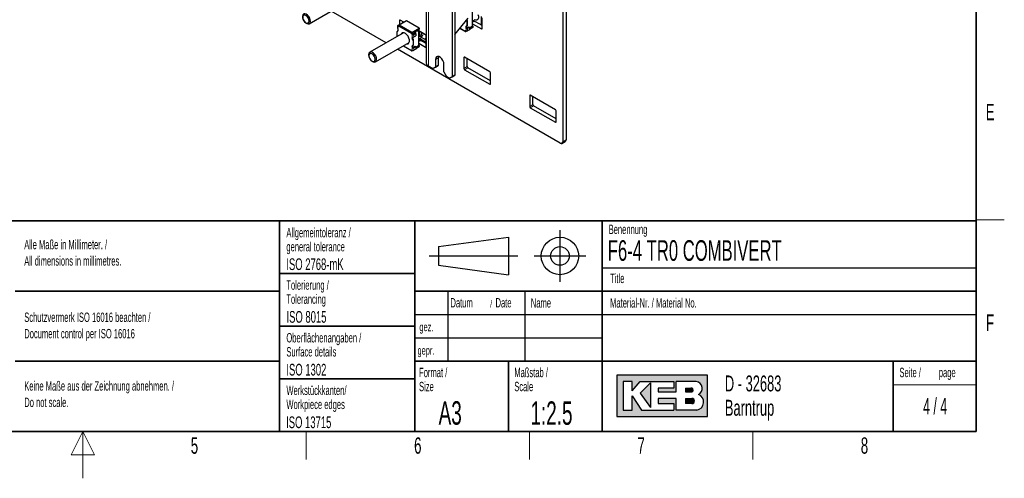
# Paper-space layout 'Blatt4' of a CAD drawing. Header units: millimetres. Extents: x 5 to 418, y 2 to 292.
# Tile 53 of 72: x 203 to 414, y 2 to 100. Entities that reach past the tile are written whole.
import ezdxf

# ---------------------------------------------------------------- set-up
doc = ezdxf.new("R2010")
doc.units = ezdxf.units.MM
doc.layers.add('SLD-0', color=7, linetype='Continuous')
doc.styles.add('SLDTEXTSTYLE0', font='TXT', dxfattribs={"width": 0.605})
doc.styles.add('SLDTEXTSTYLE1', font='TXT', dxfattribs={"width": 0.563})

# ---------------------------------------------------------------- blocks, each defined once
blk = doc.blocks.new('SW_NOTE_0_56')
at = {"layer": 'SLD-0', "color": 0, "attachment_point": 1, "style": 'SLDTEXTSTYLE0'}
for s, insert, char_height in [('Basisgerät mit Zubehör', (0, 6.1391851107), 4.7625), ('basic device with accessories', (1.3890625, -1.1788734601), 3.7041666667)]:
    blk.add_mtext(s, dxfattribs=dict(at, insert=insert, char_height=char_height))
blk = doc.blocks.new('SW_NOTE_0_60')
at = {"layer": 'SLD-0', "color": 0, "char_height": 2, "attachment_point": 1, "style": 'SLDTEXTSTYLE0'}
for s, insert in [('Alle Maße in Millimeter. /', (0, 2.5781354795)), ('All dimensions in millimetres.', (0, -0.9218646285))]:
    blk.add_mtext(s, dxfattribs=dict(at, insert=insert))
blk = doc.blocks.new('SW_NOTE_0_63')
at = {"layer": 'SLD-0', "color": 0, "char_height": 2, "attachment_point": 1, "style": 'SLDTEXTSTYLE0'}
for s, insert in [('Keine Maße aus der Zeichnung abnehmen. /', (0, 2.5781354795)), ('Do not scale.', (0, -0.9218646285))]:
    blk.add_mtext(s, dxfattribs=dict(at, insert=insert))
blk = doc.blocks.new('SW_NOTE_0_64')
at = {"layer": 'SLD-0', "color": 0, "char_height": 2, "attachment_point": 1, "style": 'SLDTEXTSTYLE0'}
for s, insert in [('Schutzvermerk ISO 16016 beachten /', (0, 2.5781354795)), ('Document control per ISO 16016', (0, -0.9218646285))]:
    blk.add_mtext(s, dxfattribs=dict(at, insert=insert))
blk = doc.blocks.new('SW_NOTE_0_65')
at = {"layer": 'SLD-0', "color": 0, "char_height": 2, "attachment_point": 1, "style": 'SLDTEXTSTYLE0'}
for s, insert in [('Werkstückkanten/', (0, 2.5781354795)), ('Workpiece edges', (0, -0.4218645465))]:
    blk.add_mtext(s, dxfattribs=dict(at, insert=insert))
blk = doc.blocks.new('SW_NOTE_0_66')
at = {"layer": 'SLD-0', "color": 0, "char_height": 2, "attachment_point": 1, "style": 'SLDTEXTSTYLE0'}
for s, insert in [('Oberflächenangaben /', (0, 2.5781354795)), ('Surface details', (0, -0.4218645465))]:
    blk.add_mtext(s, dxfattribs=dict(at, insert=insert))
blk = doc.blocks.new('SW_NOTE_0_67')
at = {"layer": 'SLD-0', "color": 0, "char_height": 2, "attachment_point": 1, "style": 'SLDTEXTSTYLE0'}
for s, insert in [('Tolerierung /', (0, 2.5781354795)), ('Tolerancing', (0, -0.4218645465))]:
    blk.add_mtext(s, dxfattribs=dict(at, insert=insert))
blk = doc.blocks.new('SW_NOTE_0_68')
at = {"layer": 'SLD-0', "color": 0, "char_height": 2, "attachment_point": 1, "style": 'SLDTEXTSTYLE0'}
for s, insert in [('Allgemeintoleranz /', (0, 2.5781354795)), ('general tolerance', (0, -0.4218645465))]:
    blk.add_mtext(s, dxfattribs=dict(at, insert=insert))
blk = doc.blocks.new('SW_NOTE_0_69')
at = {"layer": 'SLD-0', "color": 0, "char_height": 2, "attachment_point": 1, "style": 'SLDTEXTSTYLE0'}
for s, insert in [('Format /', (0, 2.5781354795)), ('Size', (0, -0.4218645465))]:
    blk.add_mtext(s, dxfattribs=dict(at, insert=insert))
blk = doc.blocks.new('SW_NOTE_0_70')
at = {"layer": 'SLD-0', "color": 0, "attachment_point": 1, "style": 'SLDTEXTSTYLE0'}
for s, insert, char_height in [('Datum', (0, 2.5781354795), 2), ('/', (8.4829859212, 2.0780460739), 1.5), ('Date', (9.6392361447, 2.5781354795), 2)]:
    blk.add_mtext(s, dxfattribs=dict(at, insert=insert, char_height=char_height))
blk = doc.blocks.new('SW_NOTE_0_71')
at = {"layer": 'SLD-0', "color": 0, "char_height": 2, "attachment_point": 1, "style": 'SLDTEXTSTYLE0'}
for s, insert in [('Maßstab /', (0, 2.5781354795)), ('Scale', (0, -0.4218645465))]:
    blk.add_mtext(s, dxfattribs=dict(at, insert=insert))
blk = doc.blocks.new('SW_NOTE_0_72')
at = {"layer": 'SLD-0', "color": 0, "char_height": 3.4, "attachment_point": 1, "style": 'SLDTEXTSTYLE0'}
for s, insert in [('D - 32683', (0, 4.3828303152)), ('Barntrup', (0, -0.8171696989))]:
    blk.add_mtext(s, dxfattribs=dict(at, insert=insert))
blk = doc.blocks.new('SW_NOTE_0_73')
at = {"layer": 'SLD-0', "color": 0, "char_height": 2, "attachment_point": 1, "style": 'SLDTEXTSTYLE0'}
for s, insert in [('Seite /', (0, 2.5781354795)), ('page', (8.413542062, 2.5784205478))]:
    blk.add_mtext(s, dxfattribs=dict(at, insert=insert))

psp = doc.layouts.new('Blatt4')

# ---------------------------------------------------------------- hatches: boundary and pattern name
at = {"linetype": 'Continuous'}
h = psp.add_hatch(color=7, dxfattribs=at)
h.paths.add_polyline_path([(331.1423676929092, 15.18257760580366), (350.5207896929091, 15.18257760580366), (350.5207896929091, 24.04128480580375), (331.1423676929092, 24.04128480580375)], flags=0)
edge = h.paths.add_edge_path(flags=0)
edge.add_arc((347.9991875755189, 18.26988521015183), 1.720915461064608, -81.72003226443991, 70.17096003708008, ccw=False)
edge.add_line((348.2470169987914, 16.56690822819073), (348.2293995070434, 16.56675060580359))
edge.add_line((348.2293995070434, 16.56675060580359), (343.8767592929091, 16.56675060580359))
edge.add_line((343.8767592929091, 16.56675060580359), (343.8767592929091, 19.05826200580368))
edge.add_line((343.8767592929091, 19.05826200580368), (340.0010748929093, 19.05826200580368))
edge.add_line((340.0010748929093, 19.05826200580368), (340.0010748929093, 17.95092360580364))
edge.add_line((340.0010748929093, 17.95092360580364), (343.3230900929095, 17.95092360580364))
edge.add_line((343.3230900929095, 17.95092360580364), (343.3230900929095, 16.56675060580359))
edge.add_line((343.3230900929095, 16.56675060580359), (336.4022250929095, 16.56675060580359))
edge.add_line((336.4022250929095, 16.56675060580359), (334.4643828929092, 19.61193120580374))
edge.add_line((334.4643828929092, 19.61193120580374), (334.4643828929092, 16.56675060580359))
edge.add_line((334.4643828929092, 16.56675060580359), (332.5265406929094, 16.56675060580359))
edge.add_line((332.5265406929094, 16.56675060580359), (332.5265406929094, 22.65711180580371))
edge.add_line((332.5265406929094, 22.65711180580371), (334.4643828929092, 22.65711180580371))
edge.add_line((334.4643828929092, 22.65711180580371), (334.4643828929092, 20.71926960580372))
edge.add_line((334.4643828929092, 20.71926960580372), (336.1253904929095, 22.65711180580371))
edge.add_line((336.1253904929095, 22.65711180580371), (343.3230900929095, 22.65711180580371))
edge.add_line((343.3230900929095, 22.65711180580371), (343.3230900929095, 21.27293880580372))
edge.add_line((343.3230900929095, 21.27293880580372), (340.0010748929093, 21.27293880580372))
edge.add_line((340.0010748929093, 21.27293880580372), (340.0010748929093, 20.44243500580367))
edge.add_line((340.0010748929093, 20.44243500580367), (343.8767592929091, 20.44243500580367))
edge.add_line((343.8767592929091, 20.44243500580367), (343.8767592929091, 22.65711180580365))
edge.add_line((343.8767592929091, 22.65711180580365), (348.1497422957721, 22.65711180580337))
edge.add_line((348.1497422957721, 22.65711180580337), (348.151741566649, 22.65711180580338))
edge.add_line((348.151741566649, 22.65711180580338), (348.1521661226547, 22.65713246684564))
edge.add_arc((347.9523797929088, 21.20834406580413), 1.462498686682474, -64.4589412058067, 82.1484933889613, ccw=False)
psp.add_hatch(color=7, dxfattribs=at).paths.add_polyline_path([(338.3400672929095, 17.12041980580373), (338.3400672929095, 22.38027720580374), (336.1253904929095, 20.16560040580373)], flags=0)
h = psp.add_hatch(color=7, dxfattribs=at)
edge = h.paths.add_edge_path(flags=0)
edge.add_line((345.8146014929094, 20.44243500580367), (346.974194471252, 20.44243500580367))
edge.add_arc((347.0534490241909, 20.85768690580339), 0.4227474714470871, 259.1945394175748, 460.8054605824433)
edge.add_line((346.9741944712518, 21.27293880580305), (345.8146014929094, 21.27293880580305))
edge.add_line((345.8146014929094, 21.27293880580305), (345.8146014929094, 20.44243500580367))
h = psp.add_hatch(color=7, dxfattribs=at)
edge = h.paths.add_edge_path(flags=0)
edge.add_line((345.8146014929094, 17.95092360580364), (347.1991847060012, 17.95092360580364))
edge.add_arc((347.1991847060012, 18.50459280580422), 0.5536692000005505, 270.0000000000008, 450.0000000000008)
edge.add_line((347.1991847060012, 19.05826200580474), (347.1703327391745, 19.05826200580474))
edge.add_line((347.1703327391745, 19.05826200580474), (345.8146014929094, 19.05826200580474))
edge.add_line((345.8146014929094, 19.05826200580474), (345.8146014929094, 17.95092360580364))

# ---------------------------------------------------------------- linework, layer by layer
at = {"color": 7, "linetype": 'Continuous', "lineweight": 25}
for p, q in [((290.4157769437, 213.2054741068), (290.4157769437, 90.724352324)), ((295.9755749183, 208.9600457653), (295.9755749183, 87.7853892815)), ((296.5412603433, 209.28660901), (296.5412603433, 88.1119525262)), ((265.4016800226, 99.1154223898), (272.6250247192, 103.2853705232)), ((281.8488275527, 95.0532025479), (270.1068869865, 101.8316805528)), ((300.3143821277, 98.6990837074), (300.3143821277, 101.8346004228)), ((319.59294141, 101.7122713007), (319.59294141, 73.9172220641)), ((320.3000481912, 102.1204753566), (320.3000481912, 74.32542612)), ((284.7608613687, 98.9836019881), (284.3578105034, 98.7509256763)), ((286.1680038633, 99.7208700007), (284.6312602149, 98.8337267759)), ((284.7184349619, 99.7982934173), (284.7184349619, 98.9591097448)), ((284.8258705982, 98.9460729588), (284.7608613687, 98.9836019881)), ((285.6517216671, 99.4228266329), (284.8598563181, 99.8799607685)), ((285.425541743, 99.292255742), (285.425541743, 99.5533975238)), ((288.883293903, 98.153366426), (286.1680038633, 99.7208700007)), ((288.9196983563, 98.1429532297), (286.2044083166, 99.7104568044)), ((296.5412603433, 96.8185651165), (299.369687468, 100.3371015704)), ((298.9820297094, 99.854859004), (299.0114200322, 99.8200110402)), ((299.0868447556, 99.6422427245), (299.0868447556, 98.6838738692)), ((299.2141239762, 98.7573505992), (299.2141239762, 99.7157194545)), ((302.339535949, 98.7383111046), (300.3143821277, 99.9074075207)), ((300.6665821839, 99.5964924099), (300.3143821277, 99.7998131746)), ((300.5540913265, 99.5853530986), (300.3143821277, 99.4469719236)), ((300.3143821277, 99.0909994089), (302.1981145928, 98.0035438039)), ((302.1981145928, 98.8199519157), (302.1981145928, 100.6491360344)), ((302.339535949, 98.0852111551), (302.339535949, 100.4041870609)), ((285.5672578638, 97.1998066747), (278.3439131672, 93.0298585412)), ((284.1951759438, 96.5023125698), (284.1951759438, 97.4606814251)), ((284.3597416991, 97.6165702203), (284.2324624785, 97.5430934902)), ((284.2904450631, 98.6570387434), (284.2904450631, 98.1425851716)), ((284.3578105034, 98.5631518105), (284.3945800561, 98.5419251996)), ((284.4850897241, 98.6774489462), (284.5586196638, 98.7198968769)), ((284.5218592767, 98.6154019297), (284.4850897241, 98.6366285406)), ((284.5218592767, 98.6154019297), (284.5340531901, 98.608976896)), ((284.5350396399, 98.623037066), (284.5340728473, 98.6092271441)), ((287.3465502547, 97.2662232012), (284.6312602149, 98.8337267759)), ((287.2503915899, 97.0411297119), (287.2503296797, 97.0555334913)), ((287.3465502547, 97.2662232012), (288.883293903, 98.153366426)), ((287.3776708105, 97.114606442), (287.3795018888, 97.1301030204)), ((287.4092517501, 97.1701745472), (288.7881099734, 97.9523867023)), ((287.5539331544, 96.865022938), (287.5171636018, 96.8862495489)), ((287.522820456, 96.8829839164), (287.522820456, 96.9466462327)), ((288.0276946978, 97.0976992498), (287.6246438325, 96.865022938)), ((287.7519230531, 96.7915462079), (288.1549739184, 97.0242225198)), ((288.1549739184, 97.0242225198), (288.0276946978, 97.0976992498)), ((288.1549739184, 97.0242225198), (288.1549739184, 96.5226793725)), ((288.8024845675, 97.9437657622), (288.7667237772, 97.8977023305)), ((288.7907817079, 97.8382198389), (288.9469335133, 98.039358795)), ((288.803430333, 97.9565161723), (288.8024845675, 97.9437657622)), ((288.9469335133, 98.039358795), (288.803430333, 97.9565161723)), ((288.8168258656, 94.5581429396), (288.8168258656, 97.693659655)), ((290.2338678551, 96.7776099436), (288.8168258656, 97.5956508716)), ((288.9469335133, 98.039358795), (288.9469335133, 98.116616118)), ((297.5924714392, 98.1262617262), (298.7940416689, 97.4326099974)), ((298.7478859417, 97.5220406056), (298.747947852, 97.5353281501)), ((299.0543958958, 97.5438422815), (298.8441065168, 97.422444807)), ((298.8770581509, 97.5966101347), (298.8752270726, 97.6088048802)), ((298.9242101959, 97.5814034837), (298.8874406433, 97.6026300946)), ((298.9072910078, 97.591170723), (298.9068080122, 97.5908870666)), ((299.0203767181, 98.322742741), (299.0203767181, 98.5931282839)), ((299.0495582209, 98.601461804), (299.1768374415, 98.6749385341)), ((299.1222000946, 98.2158795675), (299.5252509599, 98.4485558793)), ((299.6525301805, 98.3156229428), (299.2494793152, 98.0829466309)), ((299.6525301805, 97.8140797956), (299.2494793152, 97.5814034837)), ((299.6525301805, 98.1952306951), (300.2398090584, 98.5342595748)), ((300.2856662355, 98.4006707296), (299.6525301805, 98.0288390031)), ((299.6525301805, 98.3156229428), (299.6525301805, 97.8140797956)), ((300.3808501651, 98.3095880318), (299.6525301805, 97.8891378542)), ((300.2642800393, 98.5528876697), (300.3000408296, 98.4655357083)), ((300.3000408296, 98.4655357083), (300.3009865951, 98.4142297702)), ((300.3009865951, 98.4142297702), (300.4444897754, 98.4970723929)), ((300.4444897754, 98.4970723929), (300.3143821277, 98.8148829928)), ((300.4444897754, 98.4198150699), (300.4444897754, 98.4970723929)), ((279.5438156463, 90.9513412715), (286.7671603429, 95.121289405)), ((287.3898843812, 96.8127728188), (287.4266539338, 96.7915462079)), ((287.522820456, 95.9455301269), (287.522820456, 96.226513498)), ((287.5892884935, 95.5013019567), (287.5892884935, 94.5429331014)), ((287.7165677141, 94.6164098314), (287.7165677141, 95.5747786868)), ((287.7519230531, 96.2900030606), (288.1549739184, 96.5226793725)), ((288.8168258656, 96.4279671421), (289.0691745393, 96.4672362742)), ((288.8168258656, 96.4452024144), (288.8354395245, 96.455947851)), ((289.0035020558, 95.919993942), (288.8168258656, 96.0498785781)), ((290.3752892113, 94.8667850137), (288.8168258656, 95.7664667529)), ((289.1690259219, 95.4555516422), (288.8168258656, 95.6588724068)), ((289.0565350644, 95.4444123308), (288.8168258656, 95.3060311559)), ((288.8168258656, 94.9500586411), (290.2338678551, 94.132017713)), ((290.3752892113, 95.1280780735), (289.0035020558, 95.919993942)), ((290.3752892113, 95.6179229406), (289.4277661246, 96.1649163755)), ((290.2014661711, 95.7182688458), (290.3752892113, 95.8186147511)), ((290.3752892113, 94.2136850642), (290.3752892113, 96.53266097)), ((319.027255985, 73.5905526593), (284.2490226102, 93.6675994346)), ((285.4471536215, 94.3592657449), (287.2964854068, 93.2916692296)), ((287.2503296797, 93.3810998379), (287.2503915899, 93.3943873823)), ((287.5568396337, 93.4029015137), (287.3465502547, 93.2815040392)), ((287.3795018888, 93.4556693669), (287.3776708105, 93.4678641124)), ((287.4266539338, 93.4404627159), (287.3898843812, 93.4616893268)), ((287.4097347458, 93.4502299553), (287.4092517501, 93.4499462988)), ((287.522820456, 94.1818019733), (287.522820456, 94.4521875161)), ((287.5520019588, 94.4605210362), (287.6792811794, 94.5339977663)), ((287.6246438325, 94.0749387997), (288.0276946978, 94.3076151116)), ((288.1549739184, 94.174682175), (287.7519230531, 93.9420058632)), ((288.1549739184, 93.6731390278), (287.7519230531, 93.4404627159)), ((288.1549739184, 94.0542899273), (288.7422527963, 94.3933188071)), ((288.7881099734, 94.2597299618), (288.1549739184, 93.8878982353)), ((288.1549739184, 94.174682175), (288.1549739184, 93.6731390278)), ((288.883293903, 94.168647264), (288.1549739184, 93.7481970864)), ((288.7667237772, 94.4119469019), (288.8024845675, 94.3245949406)), ((288.8024845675, 94.3245949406), (288.803430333, 94.2732890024)), ((288.803430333, 94.2732890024), (288.9469335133, 94.3561316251)), ((288.9469335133, 94.3561316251), (288.8168258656, 94.673942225)), ((288.9469335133, 94.2788743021), (288.9469335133, 94.3561316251)), ((292.3834724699, 91.4921475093), (292.3834724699, 89.8590658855)), ((292.9973391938, 92.1273587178), (292.9491578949, 91.818710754)), ((292.9491578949, 91.818710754), (292.9491578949, 90.1856291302)), ((298.4645907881, 91.8628065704), (298.4645907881, 89.5438306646)), ((303.9800236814, 88.8421230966), (298.6060121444, 91.9444739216)), ((299.1716975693, 89.9520347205), (299.1716975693, 91.6179106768)), ((291.817787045, 89.5323964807), (290.8844060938, 90.0712258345)), ((291.817787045, 89.5323964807), (292.3834724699, 89.8590658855)), ((292.3834724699, 89.8589597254), (291.817787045, 89.5323964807)), ((292.3834724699, 89.8590658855), (292.9491578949, 90.1856291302)), ((292.9491578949, 90.1856291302), (292.3834724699, 89.8589597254)), ((294.1936658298, 88.8140635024), (294.1936658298, 90.4471451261)), ((294.1936658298, 88.8140635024), (294.7593512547, 87.8342676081)), ((298.6060121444, 89.2988816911), (303.9800236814, 86.1965308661)), ((304.1214450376, 86.9312981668), (299.3131189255, 89.707085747)), ((304.1214450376, 86.2781982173), (304.1214450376, 88.5971741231)), ((295.4098894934, 87.4587198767), (294.7593512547, 87.8342676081)), ((295.4098894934, 87.4587198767), (295.9755749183, 87.7853892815)), ((295.9755749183, 87.7852831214), (295.4098894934, 87.4587198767)), ((295.9755749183, 87.7853892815), (296.5412603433, 88.1119525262)), ((296.5412603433, 88.1119525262), (295.9755749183, 87.7852831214)), ((312.5218735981, 83.7477099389), (312.5218735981, 81.4287340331)), ((318.0373064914, 80.7270264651), (312.6632949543, 83.8293772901)), ((313.2289803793, 81.836938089), (313.2289803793, 83.5028140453)), ((312.6632949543, 81.1837850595), (318.0373064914, 78.0814342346)), ((318.1787278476, 78.8162015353), (313.3704017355, 81.5919891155)), ((318.1787278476, 78.1631015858), (318.1787278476, 80.4820774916)), ((319.4272234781, 73.5509462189), (320.1343302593, 73.9591502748))]:
    psp.add_line(p, q, dxfattribs=at)
at = {"color": 7, "linetype": 'Continuous', "lineweight": 18}
for p, q in [((290.8844060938, 212.5523476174), (290.8844060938, 90.0712258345)), ((284.7184349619, 99.7982934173), (284.8598793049, 99.8799474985)), ((299.1386992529, 99.8934877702), (299.0114200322, 99.8200110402)), ((299.2141239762, 99.7157194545), (299.0868447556, 99.6422427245)), ((300.3143821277, 99.7237342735), (300.5540913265, 99.5853530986)), ((284.2706006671, 97.5513662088), (284.3978798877, 97.6248429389)), ((284.3578105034, 97.9639068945), (284.3578105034, 98.5631518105)), ((284.3945800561, 98.5419251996), (284.5218592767, 98.6154019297)), ((284.4850897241, 98.6366285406), (284.4850897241, 98.6774489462)), ((284.5340728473, 98.6092271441), (287.2503915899, 97.0411297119)), ((287.2503296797, 97.0555334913), (287.3795018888, 97.1301030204)), ((287.5171636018, 96.8862495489), (287.3898843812, 96.8127728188)), ((287.522820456, 96.9466462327), (288.8168258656, 97.693659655)), ((288.8024845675, 97.9437657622), (288.7878280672, 97.9522267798)), ((298.747947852, 97.5353281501), (297.6342600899, 98.1782464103)), ((298.8770581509, 97.5966101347), (298.7478859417, 97.5220406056)), ((298.875771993, 97.6088037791), (298.9068080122, 97.5908870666)), ((298.9242101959, 98.1806483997), (298.9242101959, 97.5814034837)), ((299.2141239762, 98.7573505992), (299.0868447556, 98.6838738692)), ((299.2494793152, 97.5814034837), (299.2494793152, 98.0829466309)), ((300.3143821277, 98.6990837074), (299.6514558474, 98.3163845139)), ((300.1470337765, 98.4807015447), (300.2856662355, 98.4006707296)), ((300.2104018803, 98.5172831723), (300.3000408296, 98.4655357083)), ((302.1981145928, 98.0035438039), (302.3395359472, 98.085184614)), ((287.4266539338, 96.7915462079), (287.4266539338, 96.1923012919)), ((287.6411429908, 95.7525470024), (287.5138637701, 95.6790702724)), ((287.7165677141, 95.5747786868), (287.5892884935, 95.5013019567)), ((287.7519230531, 96.2900030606), (287.7519230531, 96.7915462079)), ((288.8168258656, 95.5827935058), (289.0565350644, 95.4444123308)), ((289.0035020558, 95.919993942), (289.4277661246, 96.1649163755)), ((287.2503915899, 93.3943873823), (285.5130728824, 94.3973201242)), ((287.3795018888, 93.4556693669), (287.2503296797, 93.3810998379)), ((287.3782157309, 93.4678630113), (287.4092517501, 93.4499462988)), ((287.4266539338, 94.0397076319), (287.4266539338, 93.4404627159)), ((287.7165677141, 94.6164098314), (287.5892884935, 94.5429331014)), ((287.7519230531, 93.4404627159), (287.7519230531, 93.9420058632)), ((288.8168258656, 94.5581429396), (288.1538995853, 94.1754437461)), ((288.6494775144, 94.3397607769), (288.7881099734, 94.2597299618)), ((288.7128456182, 94.3763424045), (288.8024845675, 94.3245949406)), ((290.2338678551, 94.132017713), (290.3752892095, 94.2136585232)), ((292.3834724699, 91.4921475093), (292.9491578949, 91.818710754)), ((298.4645907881, 91.8628065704), (298.6060351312, 91.9444606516)), ((298.4645907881, 89.5438306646), (299.1716975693, 89.9520347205)), ((298.6060121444, 89.2988816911), (299.3131189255, 89.707085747)), ((303.9800236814, 86.1965308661), (304.1214450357, 86.2781716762)), ((312.5218735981, 83.7477099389), (312.6633179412, 83.82936402)), ((312.5218735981, 81.4287340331), (313.2289803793, 81.836938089)), ((312.6632949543, 81.1837850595), (313.3704017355, 81.5919891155)), ((318.0373064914, 78.0814342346), (318.1787278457, 78.1630750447)), ((319.59294141, 73.9172220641), (320.3000481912, 74.32542612))]:
    psp.add_line(p, q, dxfattribs=at)
at = {"color": 7, "linetype": 'Continuous', "lineweight": 25, "flags": 128}
for points in [[(264.2068940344, 101.1968433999), (264.0358033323, 101.0185395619), (263.9570945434, 100.7360416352), (263.9802611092, 100.3834230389), (264.1025088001, 100.0032147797), (264.3090927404, 99.6412755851), (264.5750958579, 99.3412606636), (264.8684342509, 99.1393562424), (265.15372698, 99.0599149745), (265.3965635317, 99.1125186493), (265.5676542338, 99.2908224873), (265.6463630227, 99.573320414), (265.6231964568, 99.9259390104), (265.5009487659, 100.3061472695), (265.2943648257, 100.6680864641), (265.0283617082, 100.9681013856), (264.7350233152, 101.1700058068), (264.449730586, 101.2494470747), (264.2068940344, 101.1968433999)], [(301.4503777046, 101.0807953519), (301.5477531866, 100.7025217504), (301.5477531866, 100.333865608), (301.4385638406, 100.0504758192), (301.2333549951, 99.8865333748), (300.9568778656, 99.8618121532), (300.6424796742, 99.9792938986)], [(264.2058377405, 100.9128879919), (264.0576434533, 100.747018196), (264.0040494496, 100.4801867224), (264.0532149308, 100.153016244), (264.1976548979, 99.8153155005), (264.4153796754, 99.5184963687), (264.6732426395, 99.3077468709), (264.9319864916, 99.2151517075), (265.1522198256, 99.2548076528), (265.3004141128, 99.4206774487), (265.3540081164, 99.6875089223), (265.3048426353, 100.0146794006), (265.1604026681, 100.3523801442), (264.9426778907, 100.6491992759), (264.6848149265, 100.8599487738), (264.4260710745, 100.9525439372), (264.2058377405, 100.9128879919)], [(299.0773982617, 99.9734965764), (299.0875732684, 99.958129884), (299.1386992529, 99.8934877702)], [(284.2706006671, 97.5513662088), (284.3217266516, 97.5569795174), (284.364395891, 97.5802185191), (284.3962778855, 97.6198139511), (284.4156313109, 97.673603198), (284.4213991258, 97.7386484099), (284.4132663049, 97.8113969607), (284.3916770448, 97.887875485), (284.3578105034, 97.9639068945)], [(284.3945800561, 98.5419251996), (284.4204207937, 98.5297852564), (284.4453736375, 98.5236176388), (284.4685812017, 98.5236342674), (284.489246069, 98.5298345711), (284.5066581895, 98.5420055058), (284.5202192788, 98.5597288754), (284.5294633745, 98.5823957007), (284.5340728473, 98.6092271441)], [(286.2172065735, 94.8038078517), (286.2671670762, 94.7983104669), (286.5243939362, 94.8438799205), (286.7131162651, 95.0149287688), (286.8128830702, 95.292921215), (286.8128830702, 95.647732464), (286.7131162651, 96.0409132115), (286.5243939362, 96.4298562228), (286.2671670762, 96.7724134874), (285.9693102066, 97.0314636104), (285.6631007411, 97.1789344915), (285.3817212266, 97.1988453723), (285.1556634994, 97.0890386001), (285.0173040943, 96.8823251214)], [(285.2990000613, 97.176404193), (285.28294272, 97.1625153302), (285.1445833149, 96.9558018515)], [(288.8354395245, 96.455947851), (288.9474452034, 96.5557707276), (289.0467835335, 96.8009420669), (289.0447777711, 97.1256285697), (288.9416988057, 97.4859795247), (288.9200386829, 97.5360673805)], [(289.0691745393, 96.4672362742), (289.2594054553, 96.5471545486), (289.4119689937, 96.7550130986), (289.4676821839, 97.0611906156), (289.4584694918, 97.2252378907)], [(298.8874406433, 97.6026300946), (298.8615999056, 97.6147700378), (298.8366470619, 97.6209376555), (298.8134394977, 97.6209210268), (298.7927746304, 97.6147207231), (298.7753625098, 97.6025497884), (298.7618014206, 97.5848264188), (298.7525573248, 97.5621595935), (298.747947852, 97.5353281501)], [(299.0114200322, 98.5931890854), (298.9602940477, 98.5875757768), (298.9176248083, 98.5643367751), (298.8857428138, 98.5247413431), (298.8663893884, 98.4709520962), (298.8606215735, 98.4059068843), (298.8687543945, 98.3331583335), (298.8903436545, 98.2566798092), (298.9242101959, 98.1806483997)], [(298.9068080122, 97.5908870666), (298.9020771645, 97.5885166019), (298.8974452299, 97.5870109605), (298.8930150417, 97.586403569), (298.8888849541, 97.586707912), (298.8851466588, 97.5879172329), (298.8818831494, 97.5900046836), (298.8791668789, 97.5929239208), (298.8770581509, 97.5966101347)], [(286.3444857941, 94.8772845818), (286.3944462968, 94.8717871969), (286.6127435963, 94.9006870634)], [(287.4266539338, 96.1923012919), (287.3927873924, 96.1553713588), (287.3711981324, 96.1038192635), (287.3630653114, 96.0404606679), (287.3688331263, 95.9687560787), (287.3881865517, 95.8926218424), (287.4200685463, 95.8162162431), (287.4627377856, 95.7437123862), (287.5138637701, 95.6790702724)], [(289.4277661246, 96.1649163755), (289.1133679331, 96.4104310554), (289.0600563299, 96.4658173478)], [(278.1504613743, 92.7960339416), (278.095412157, 92.4935053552), (278.1426988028, 92.1303189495), (278.2866178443, 91.7502803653), (278.5098105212, 91.3992278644), (278.7853565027, 91.1195035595), (279.0800208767, 90.9448463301), (279.358262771, 90.8963224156), (279.5865221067, 90.9797845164), (279.7372674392, 91.1851658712), (279.7923166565, 91.4876944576), (279.7450300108, 91.8508808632), (279.6011109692, 92.2309194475), (279.3779182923, 92.5819719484), (279.1023723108, 92.8616962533), (278.8077079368, 93.0363534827), (278.5294660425, 93.0848773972), (278.3012067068, 93.0014152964), (278.1504613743, 92.7960339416)], [(278.1900122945, 92.5604894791), (278.146469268, 92.2856775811), (278.2056424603, 91.9551590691), (278.3585232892, 91.6192523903), (278.5818370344, 91.3290962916), (278.8415862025, 91.1288644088), (279.0982263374, 91.0490402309), (279.3126863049, 91.1017762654), (279.452316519, 91.2790439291), (279.4958595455, 91.5538558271), (279.4366863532, 91.8843743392), (279.2838055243, 92.2202810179), (279.0604917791, 92.5104371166), (278.800742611, 92.7106689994), (278.5441024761, 92.7904931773), (278.3296425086, 92.7377571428), (278.1900122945, 92.5604894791)], [(287.3898843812, 93.4616893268), (287.3640436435, 93.47382927), (287.3390907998, 93.4799968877), (287.3158832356, 93.479980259), (287.2952183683, 93.4737799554), (287.2778062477, 93.4616090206), (287.2642451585, 93.443885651), (287.2550010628, 93.4212188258), (287.2503915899, 93.3943873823)], [(287.5138637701, 94.4522483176), (287.4627377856, 94.4466350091), (287.4200685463, 94.4233960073), (287.3881865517, 94.3838005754), (287.3688331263, 94.3300113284), (287.3630653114, 94.2649661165), (287.3711981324, 94.1922175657), (287.3927873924, 94.1157390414), (287.4266539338, 94.0397076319)], [(287.4092517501, 93.4499462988), (287.4045209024, 93.4475758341), (287.3998889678, 93.4460701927), (287.3954587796, 93.4454628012), (287.391328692, 93.4457671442), (287.3875903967, 93.4469764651), (287.3843268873, 93.4490639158), (287.3816106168, 93.451983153), (287.3795018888, 93.4556693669)], [(294.1936658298, 90.4471451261), (294.1390818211, 90.8361257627), (293.981913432, 91.2412109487), (293.7411174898, 91.6135414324), (293.4457375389, 91.9082086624), (293.1314007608, 92.0896714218), (292.8360208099, 92.136042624), (292.5952248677, 92.0417292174), (292.4380564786, 91.8181067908), (292.3834724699, 91.4921475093)]]:
    psp.add_lwpolyline(points, dxfattribs=at)
at = {"color": 7, "linetype": 'Continuous', "lineweight": 18, "flags": 128}
psp.add_lwpolyline([(289.2098358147, 96.3209873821), (289.2787078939, 96.3289646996), (289.5145828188, 96.4400679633), (289.6727429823, 96.6681026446), (289.7377065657, 96.9907471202), (289.7387923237, 97.0634109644)], dxfattribs=at)
at = {"color": 7, "linetype": 'Continuous', "lineweight": 25}
for centre, radius, start, end in [((284.8046498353, 99.8122788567), 0.0873418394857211, 50.7967147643, 189.2140369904), ((286.164699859, 99.6404777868), 0.080460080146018, 60.4279599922, 87.6465504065), ((298.8072327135, 99.628492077), 0.2799499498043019, 2.8154004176, 43.1663281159), ((298.9345119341, 99.7019688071), 0.279949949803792, 2.8154004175, 43.1663281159), ((300.6158969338, 99.5110939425), 0.0966144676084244, 27.7487493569, 129.7704808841), ((284.2708648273, 97.4744378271), 0.0769288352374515, 90.1967441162, 190.3010264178), ((284.3934437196, 98.6570387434), 0.1004215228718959, 110.7834207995, 249.2165792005), ((284.3922594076, 97.5587069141), 0.0663744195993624, 85.1424677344, 119.3348808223), ((284.4928360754, 98.6570387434), 0.0218307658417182, 110.7834207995, 249.2165792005), ((284.8914385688, 98.5875885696), 0.3581574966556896, 136.5884037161, 174.3198733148), ((287.6067286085, 97.0200849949), 0.3581574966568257, 136.5884037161, 174.3198733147), ((287.5565075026, 97.0713386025), 0.3076028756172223, 185.6359561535, 237.2017465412), ((287.6837867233, 97.1448153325), 0.3076028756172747, 185.6359561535, 237.2017465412), ((287.4468864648, 97.1111546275), 0.0699980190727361, 122.5240785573, 164.2941350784), ((286.9958170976, 96.9264172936), 0.5273914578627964, 2.1982100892, 30.4370663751), ((287.5892884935, 96.9332584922), 0.0768510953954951, 242.6096722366, 297.3903277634), ((288.2072312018, 97.6354537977), 0.6179047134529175, 25.1136920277, 28.5500394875), ((288.3242909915, 97.6808916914), 0.4927003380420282, 1.484943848, 26.1067936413), ((288.8026686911, 97.9288578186), 0.0276688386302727, 88.422616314, 121.747539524), ((288.8804101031, 98.0748958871), 0.0785235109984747, 32.0939265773, 87.8953216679), ((298.8395019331, 97.5142740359), 0.0919446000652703, 175.154445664, 272.8705721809), ((299.0868447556, 97.8952870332), 0.3535150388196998, 242.6096722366, 297.3903277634), ((299.3761737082, 98.4655099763), 0.3874318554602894, 160.7489968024, 213.0660326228), ((299.011155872, 98.6701174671), 0.0769288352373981, 270.1967441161, 10.3010264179), ((299.1250007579, 98.7480325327), 0.0896090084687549, 305.3434417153, 5.968738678), ((299.9612247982, 98.7385880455), 0.5236333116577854, 213.6338887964, 233.8767340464), ((300.1786108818, 98.6400404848), 0.1222080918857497, 300.0509723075, 314.5081341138), ((300.1132969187, 98.6863134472), 0.2014902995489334, 318.5325430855, 3.6337865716), ((300.2551221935, 98.450617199), 0.0585456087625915, 301.4472687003, 321.5725795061), ((300.0851450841, 98.5537981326), 0.3835101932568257, 320.4481654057, 339.5518344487), ((302.2533210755, 98.0712257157), 0.087341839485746, 230.7967147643, 9.2140369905), ((284.4319710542, 96.5073120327), 0.2368478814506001, 181.209507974, 202.1990264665), ((287.5892884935, 97.1054297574), 0.3535150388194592, 242.6096722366, 297.3903277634), ((287.9239050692, 96.0770066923), 0.4303817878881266, 158.737294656, 228.9283052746), ((287.3096764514, 95.4875513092), 0.2799499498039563, 2.8154004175, 43.1663281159), ((287.436955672, 95.5610280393), 0.2799499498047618, 2.8154004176, 43.1663281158), ((289.1183406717, 95.3701531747), 0.0966144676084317, 27.7487493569, 129.7704808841), ((289.2022576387, 96.4853845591), 1.197615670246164, 322.0934974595, 348.3707486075), ((290.0682459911, 96.5186887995), 0.3073609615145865, 2.6054784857, 57.39452166), ((287.341945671, 93.3733332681), 0.0919446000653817, 175.1544456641, 272.8705721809), ((287.5892884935, 93.7543462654), 0.3535150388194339, 242.6096722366, 297.3903277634), ((287.8786174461, 94.3245692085), 0.3874318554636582, 160.7489968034, 213.0660326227), ((287.5135996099, 94.5291766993), 0.0769288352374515, 270.1967441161, 10.3010264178), ((287.6274444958, 94.6070917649), 0.0896090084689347, 305.3434417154, 5.9687386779), ((288.4636685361, 94.5976472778), 0.5236333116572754, 213.6338887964, 233.8767340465), ((288.6810546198, 94.499099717), 0.1222080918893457, 300.0509723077, 314.5081341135), ((288.6157406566, 94.5453726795), 0.2014902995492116, 318.5325430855, 3.6337865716), ((288.7575659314, 94.3096764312), 0.0585456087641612, 301.4472687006, 321.5725795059), ((288.587588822, 94.4128573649), 0.3835101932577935, 320.4481654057, 339.5518344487), ((290.2890743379, 94.1996996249), 0.0873418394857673, 230.7967147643, 9.2140369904), ((291.2165082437, 90.804202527), 0.8047028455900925, 185.6947992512, 245.6253417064), ((298.5508056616, 91.8767920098), 0.0873418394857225, 50.7967147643, 189.2140369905), ((298.7716340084, 89.5578028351), 0.3073609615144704, 182.6054784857, 237.39452166), ((299.4787407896, 89.966006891), 0.3073609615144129, 182.6054784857, 237.39452166), ((303.8144018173, 88.5832019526), 0.3073609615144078, 2.6054784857, 57.39452166), ((304.0352301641, 86.2642127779), 0.0873418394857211, 230.7967147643, 9.2140369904), ((312.6080884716, 83.7616953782), 0.087341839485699, 50.7967147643, 189.2140369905), ((312.8289168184, 81.4427062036), 0.3073609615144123, 182.6054784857, 237.39452166), ((313.5360235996, 81.8509102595), 0.3073609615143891, 182.6054784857, 237.39452166), ((317.8716846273, 80.4681053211), 0.3073609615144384, 2.6054784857, 57.39452166), ((318.0925129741, 78.1491161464), 0.087341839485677, 230.7967147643, 9.2140369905), ((319.248081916, 73.8612803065), 0.3493673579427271, 230.7967147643, 9.2140369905), ((319.9194997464, 74.2769748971), 0.3836204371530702, 304.0563508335, 7.2558295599)]:
    psp.add_arc(centre, radius, start, end, dxfattribs=at)
for points, knots in [([(284.2931480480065, 98.14263941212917), (284.2929389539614, 98.1314636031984), (284.2924060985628, 98.10298316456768), (284.3141986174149, 98.0487100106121), (284.338893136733, 97.99950017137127), (284.353935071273, 97.97119857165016), (284.3578105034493, 97.96390689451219)], [0, 0, 0, 0, 0.214307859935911, 0.5461422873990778, 0.8830672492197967, 1, 1, 1, 1]), ([(299.249479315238, 98.0829466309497), (299.2297370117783, 98.0737490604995), (299.190238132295, 98.0553472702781), (299.1156223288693, 98.048511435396), (299.0426441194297, 98.06384420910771), (298.9803350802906, 98.10252271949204), (298.9439102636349, 98.14554697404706), (298.928245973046, 98.17345748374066), (298.9242101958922, 98.18064839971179)], [0, 0, 0, 0, 0.193572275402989, 0.3872844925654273, 0.5764332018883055, 0.7553252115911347, 0.9369615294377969, 1, 1, 1, 1]), ([(299.1222000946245, 98.21587956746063), (299.1185830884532, 98.2143619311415), (299.1113584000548, 98.21133057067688), (299.098205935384, 98.21241640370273), (299.0831134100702, 98.21817131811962), (299.0656016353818, 98.23150626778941), (299.0565761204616, 98.24597223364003), (299.0514894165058, 98.25412512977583)], [0, 0, 0, 0, 0.1500588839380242, 0.299730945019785, 0.4581938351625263, 0.6946426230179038, 1, 1, 1, 1]), ([(287.4266539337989, 96.19230129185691), (287.4417266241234, 96.20082405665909), (287.4719765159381, 96.2179286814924), (287.542270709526, 96.23147775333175), (287.617054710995, 96.2441443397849), (287.6909379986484, 96.26077330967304), (287.7306040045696, 96.27978497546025), (287.7519230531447, 96.290003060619)], [0, 0, 0, 0, 0.2136915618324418, 0.4288648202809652, 0.6133709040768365, 0.7922007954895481, 1, 1, 1, 1]), ([(287.7519230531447, 93.94200586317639), (287.732180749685, 93.93280829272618), (287.6926818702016, 93.91440650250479), (287.618066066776, 93.90757066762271), (287.5450878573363, 93.9229034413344), (287.4827788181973, 93.96158195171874), (287.4463540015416, 94.00460620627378), (287.4306897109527, 94.03251671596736), (287.4266539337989, 94.0397076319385)], [0, 0, 0, 0, 0.193572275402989, 0.3872844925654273, 0.5764332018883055, 0.7553252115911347, 0.9369615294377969, 1, 1, 1, 1]), ([(287.6246438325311, 94.07493879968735), (287.6210268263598, 94.07342116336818), (287.6138021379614, 94.07038980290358), (287.6006496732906, 94.0714756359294), (287.5855571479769, 94.07723055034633), (287.5680453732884, 94.09056550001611), (287.5590198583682, 94.10503146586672), (287.5539331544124, 94.11318436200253)], [0, 0, 0, 0, 0.1500588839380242, 0.299730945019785, 0.4581938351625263, 0.6946426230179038, 1, 1, 1, 1])]:
    psp.add_open_spline(points, degree=3, knots=knots, dxfattribs=at)
at = {"layer": 'SLD-0', "lineweight": 35}
for p, q in [((408, 12), (408, 282.5)), ((135, 57), (408, 57)), ((259, 57), (259, 12)), ((288, 57), (288, 12)), ((328, 57.0000000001), (328, 12)), ((408, 57), (408, 12)), ((259, 45.75), (288, 45.75)), ((202.5, 42), (259, 42)), ((408, 42), (288, 42)), ((259, 34.5), (288, 34.5)), ((202.5, 27), (259, 27)), ((288, 27), (408, 27)), ((308, 27), (308, 12)), ((390.2572074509, 27), (390.2572074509, 12)), ((259, 23.25), (288, 23.25)), ((26, 12), (408, 12)), ((135, 12), (408, 12))]:
    psp.add_line(p, q, dxfattribs=at)
at = {"layer": 'SLD-0', "lineweight": 18}
for p, q in [((408, 57.25), (414, 57.25)), ((390.2572074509, 22), (408, 22)), ((217, 12), (214.5, 7)), ((217, 2), (217, 12)), ((219.5, 7), (217, 12)), ((264.75, 6), (264.75, 12)), ((312.5, 6), (312.5, 12)), ((360.25, 6), (360.25, 12)), ((214.5, 7), (219.5, 7))]:
    psp.add_line(p, q, dxfattribs=at)
at = {"layer": 'SLD-0'}
for p, q in [((319, 55), (319, 44)), ((293, 51.5), (308, 53.5)), ((308, 53.5), (308, 45.5)), ((293, 51.5), (293, 47.5)), ((291, 49.5), (310, 49.5)), ((313.5, 49.5), (324.5, 49.5)), ((293, 47.5), (308, 45.5)), ((328, 47.0000000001), (408, 47.0000000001)), ((295, 42), (295, 27)), ((311.5, 42), (311.5, 27)), ((288, 37), (408, 37)), ((288, 32), (328, 32)), ((348.1497422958, 22.6571118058), (348.1517415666, 22.6571118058)), ((348.1517415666, 22.6571118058), (348.1521661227, 22.6571324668)), ((348.229399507, 16.5667506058), (348.2470169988, 16.5669082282))]:
    psp.add_line(p, q, dxfattribs=at)
at = {"layer": 'SLD-0', "linetype": 'Continuous'}
for p, q in [((350.5207896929, 24.0412848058), (331.1423676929, 24.0412848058)), ((331.1423676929, 24.0412848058), (331.1423676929, 15.1825776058)), ((350.5207896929, 15.1825776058), (350.5207896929, 24.0412848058)), ((334.4643828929, 22.6571118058), (332.5265406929, 22.6571118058)), ((332.5265406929, 22.6571118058), (332.5265406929, 16.5667506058)), ((334.4643828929, 20.7192696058), (336.1253904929, 22.6571118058)), ((334.4643828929, 20.7192696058), (334.4643828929, 22.6571118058)), ((336.1253904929, 22.6571118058), (343.3230900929, 22.6571118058)), ((338.3400672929, 22.3802772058), (336.1253904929, 20.1656004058)), ((338.3400672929, 22.3802772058), (338.3400672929, 17.1204198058)), ((340.0010748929, 21.2729388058), (340.0010748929, 20.4424350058)), ((343.3230900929, 21.2729388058), (340.0010748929, 21.2729388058)), ((343.3230900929, 22.6571118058), (343.3230900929, 21.2729388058)), ((348.1497422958, 22.6571118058), (343.8767592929, 22.6571118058)), ((343.8767592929, 20.4424350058), (343.8767592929, 22.6571118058)), ((345.8146014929, 21.2729388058), (346.9741944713, 21.2729388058)), ((345.8146014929, 21.2729388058), (345.8146014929, 20.4424350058)), ((348.1497422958, 22.6571118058), (348.1517415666, 22.6571118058)), ((348.1517415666, 22.6571118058), (348.1521661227, 22.6571324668)), ((334.4643828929, 16.5667506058), (334.4643828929, 19.6119312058)), ((334.4643828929, 19.6119312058), (336.4022250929, 16.5667506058)), ((336.1253904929, 20.1656004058), (338.3400672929, 17.1204198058)), ((340.0010748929, 20.4424350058), (343.8767592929, 20.4424350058)), ((340.0010748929, 19.0582620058), (340.0010748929, 17.9509236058)), ((343.8767592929, 19.0582620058), (340.0010748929, 19.0582620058)), ((343.8767592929, 16.5667506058), (343.8767592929, 19.0582620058)), ((345.8146014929, 20.4424350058), (346.9741944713, 20.4424350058)), ((345.8146014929, 19.0582620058), (347.199184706, 19.0582620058)), ((345.8146014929, 19.0582620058), (345.8146014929, 17.9509236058)), ((347.1703327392, 19.0582620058), (347.199184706, 19.0582620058)), ((340.0010748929, 17.9509236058), (343.3230900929, 17.9509236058)), ((343.3230900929, 17.9509236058), (343.3230900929, 16.5667506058)), ((347.199184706, 17.9509236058), (345.8146014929, 17.9509236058)), ((331.1423676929, 15.1825776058), (350.5207896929, 15.1825776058)), ((332.5265406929, 16.5667506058), (334.4643828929, 16.5667506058)), ((336.4022250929, 16.5667506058), (343.3230900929, 16.5667506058)), ((348.229399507, 16.5667506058), (343.8767592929, 16.5667506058)), ((348.229399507, 16.5667506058), (348.2470169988, 16.5669082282))]:
    psp.add_line(p, q, dxfattribs=at)
at = {"layer": 'SLD-0'}
for radius in [4.000000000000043, 2.000000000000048]:
    psp.add_circle((319, 49.5), radius, dxfattribs=at)
at = {"layer": 'SLD-0', "linetype": 'Continuous'}
for centre, radius, start, end in [((347.0534490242, 20.8576869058), 0.4227474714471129, 259.1945394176, 100.8054605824), ((347.9523797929, 21.2083440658), 1.462498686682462, 295.5410587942, 82.148493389), ((347.199184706, 18.5045928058), 0.5536692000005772, 270, 90), ((347.9991875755, 18.2698852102), 1.720915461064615, 278.2799677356, 70.1709600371)]:
    psp.add_arc(centre, radius, start, end, dxfattribs=at)

# ---------------------------------------------------------------- block references
at = {"layer": 'SLD-0', "color": 7}
psp.add_blockref('SW_NOTE_0_56', (135.0717772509, 65.3346366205), dxfattribs=at)
at = {"layer": 'SLD-0'}
for name, p in [('SW_NOTE_0_68', (260.5043854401, 52.9003064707)), ('SW_NOTE_0_60', (204.4639500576, 50.3606872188)), ('SW_NOTE_0_67', (260.5022836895, 41.7004098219)), ('SW_NOTE_0_70', (295.5861619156, 37.9261102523)), ('SW_NOTE_0_64', (204.4639500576, 34.8276741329)), ('SW_NOTE_0_66', (260.5027641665, 30.4450935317)), ('SW_NOTE_0_69', (288.8790098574, 23.0287702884)), ('SW_NOTE_0_71', (309.2314641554, 23.0287700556)), ('SW_NOTE_0_73', (391.5827404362, 23.0329928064)), ('SW_NOTE_0_72', (354.2591907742, 19.5828264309)), ('SW_NOTE_0_63', (204.4639500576, 20.1508694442)), ('SW_NOTE_0_65', (260.5090753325, 19.2125013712))]:
    psp.add_blockref(name, p, dxfattribs=at)

# ---------------------------------------------------------------- texts
for s, insert, char_height, attachment_point, style in [('E', (410.9815679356, 82.0010772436), 3.5, 2, 'SLDTEXTSTYLE0'), ('Benennung', (329.4092408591, 56.1865848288), 2, 1, 'SLDTEXTSTYLE0'), ('F6-4 TR0 COMBIVERT', (329.222041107, 52.8643539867), 4.4, 1, 'SLDTEXTSTYLE0'), ('ISO 2768-mK', (260.4940938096, 48.9932287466), 2.5, 1, 'SLDTEXTSTYLE0'), ('Title', (329.7169273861, 45.7051426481), 2, 1, 'SLDTEXTSTYLE0'), ('Name', (312.770034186, 40.4793879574), 2, 1, 'SLDTEXTSTYLE0'), ('Material-Nr. / Material No.', (329.7169273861, 40.4793879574), 2, 1, 'SLDTEXTSTYLE0'), ('ISO 8015', (260.5277662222, 37.732972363), 2.5, 1, 'SLDTEXTSTYLE0'), ('F', (410.9536166, 37.0010772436), 3.5, 2, 'SLDTEXTSTYLE0'), ('gez.', (288.9470592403, 35.2328921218), 1.8, 1, 'SLDTEXTSTYLE0'), ('gepr.', (288.5445949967, 30.2118970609), 1.8, 1, 'SLDTEXTSTYLE0'), ('ISO 1302', (260.5038336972, 26.4529504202), 2.5, 1, 'SLDTEXTSTYLE0'), ('4 / 4', (399.2143329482, 19.1523676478), 3.5, 2, 'SLDTEXTSTYLE1'), ('A3', (293.0566699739, 18.4626222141), 5, 1, 'SLDTEXTSTYLE0'), ('1:2.5', (312.6833009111, 18.426931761), 5, 1, 'SLDTEXTSTYLE0'), ('ISO 13715', (260.4472726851, 15.2160422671), 2.5, 1, 'SLDTEXTSTYLE0'), ('5', (240.8527123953, 10.7429955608), 3.5, 2, 'SLDTEXTSTYLE0'), ('6', (288.6027123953, 10.7429955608), 3.5, 2, 'SLDTEXTSTYLE0'), ('7', (336.3527123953, 10.7429955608), 3.5, 2, 'SLDTEXTSTYLE0'), ('8', (384.1027123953, 10.7429955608), 3.5, 2, 'SLDTEXTSTYLE0')]:
    psp.add_mtext(s, dxfattribs=dict(at, insert=insert, char_height=char_height, attachment_point=attachment_point, style=style))

doc.saveas('drawing.dxf')
